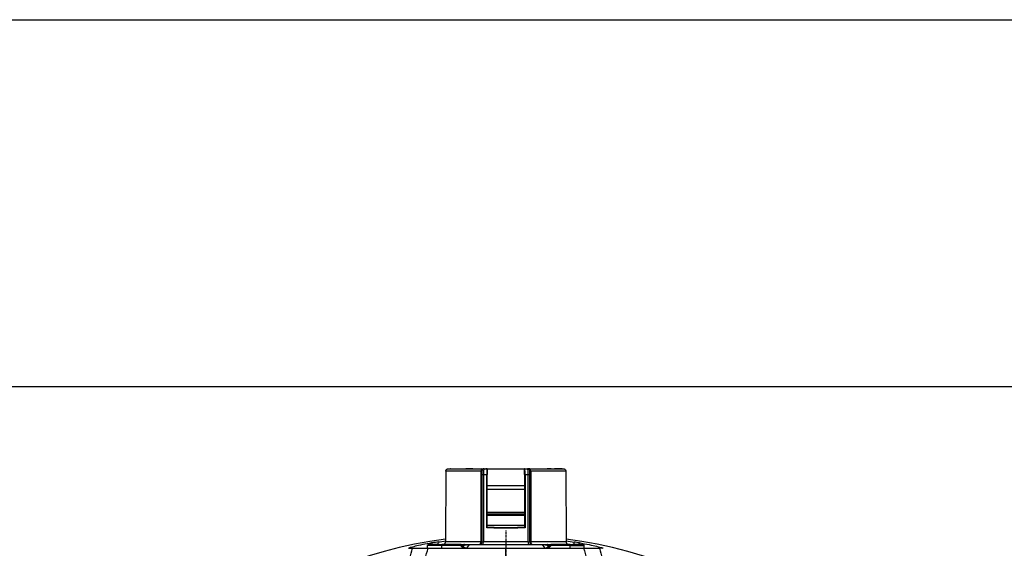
# Model space of a CAD drawing. Header units: millimetres. Extents: x 0 to 4378, y 0 to 2376.
# Tile 91 of 212: x 703 to 910, y 2265 to 2376. Entities that reach past the tile are written whole.
import ezdxf
from ezdxf.enums import TextEntityAlignment as Align

# ---------------------------------------------------------------- set-up
doc = ezdxf.new("R2010")
doc.units = ezdxf.units.MM
doc.header["$LTSCALE"] = 0.2
doc.linetypes.add('CENTER2', pattern=[1.125, 0.75, -0.125, 0.125, -0.125])
doc.layers.add('02_Center Line', color=1, linetype='CENTER2')
doc.layers.add('05_Section Line', color=3, linetype='Continuous')
doc.styles.add('Rainbow-5.0 Style', font='malgunsl.ttf')

# ---------------------------------------------------------------- blocks, each defined once
blk = doc.blocks.new('Blk$A26K1-2P24J')
for p, q in [((-12.09, 111.98), (-5.4, 111.98)), ((-11.73, 111.98), (-11.63, 111.98)), ((-8.43, 111.98), (-6.97, 111.98)), ((-5.4, 111.98), (-5.02, 111.98)), ((-4.55, 111.98), (-4, 111.98)), ((-4, 111.98), (-4.19, 111.98)), ((-4, 111.98), (4, 111.98)), ((4, 111.98), (4.55, 111.98)), ((5.02, 111.98), (5.37, 111.98)), ((5.37, 111.98), (12.09, 111.98)), ((8.68, 111.98), (9.55, 111.98)), ((-12.62, 111.49), (-12.7, 96.58)), ((-5.23, 111.49), (-12.62, 111.49)), ((-5.05, 110.78), (-4.72, 110.78)), ((-5.05, 110.78), (-5.05, 96.58)), ((-4.72, 110.78), (-4.03, 110.78)), ((-4.72, 110.78), (-4.72, 96.58)), ((-4.03, 110.78), (-3.9, 110.78)), ((-4.03, 99.58), (-4.03, 110.78)), ((-4.02, 111.58), (-4.02, 111.58)), ((-3.9, 102.6), (-3.9, 110.78)), ((3.9, 110.78), (4.03, 110.78)), ((3.9, 110.78), (3.9, 102.6)), ((4.02, 111.58), (4.02, 111.58)), ((4.03, 110.78), (4.72, 110.78)), ((4.03, 110.78), (4.03, 99.58)), ((4.72, 110.78), (5.05, 110.78)), ((4.72, 96.58), (4.72, 110.78)), ((5.05, 96.58), (5.05, 110.78)), ((12.62, 111.49), (5.23, 111.49)), ((12.62, 111.49), (12.7, 96.58)), ((-3.9, 108.45), (3.9, 108.45)), ((-3.9, 107.68), (3.9, 107.68)), ((3.9, 102.76), (-3.9, 102.76)), ((-3.9, 102.5), (3.9, 102.5)), ((-3.9, 102.14), (-3.9, 102.5)), ((3.9, 102.14), (-3.9, 102.14)), ((-3.9, 99.68), (-3.9, 102.14)), ((3.9, 102.5), (3.9, 102.14)), ((3.9, 102.14), (3.9, 99.68)), ((3.9, 100.08), (-3.9, 100.08)), ((-20.47, 95.28), (-19.67, 95.29)), ((-13.5, 95.83), (-16.5, 95.83)), ((-16.5, 95.29), (-16.5, 95.83)), ((-16.25, 96.08), (-13.5, 96.08)), ((-15.57, 96.08), (-15.49, 96.39)), ((-13.55, 96.08), (-13.5, 96.08)), ((-9.51, 96.08), (-13.5, 96.08)), ((-13.5, 95.83), (-13.5, 96.08)), ((-9.51, 95.83), (-13.5, 95.83)), ((-13.5, 95.29), (-13.5, 95.83)), ((-5.23, 96.58), (-12.7, 96.58)), ((-9.51, 96.08), (-8.81, 96.08)), ((-9.51, 95.83), (-9.51, 96.08)), ((-9.1, 95.43), (-9.51, 95.83)), ((-9.37, 95.98), (-8.66, 95.98)), ((-8.96, 95.57), (-9.37, 95.98)), ((-9.1, 95.43), (-8.96, 95.57)), ((-8.96, 95.57), (-8.66, 95.98)), ((-8.81, 96.08), (-8.8, 96.08)), ((-8.7, 95.29), (-8.67, 95.37)), ((-8.22, 95.29), (-7.66, 96.05)), ((-7.67, 96.08), (-7.66, 96.08)), ((-7.66, 96.08), (7.66, 96.08)), ((-7.66, 96.05), (7.66, 96.05)), ((-5.05, 96.58), (-4.72, 96.58)), ((4.72, 96.58), (-4.72, 96.58)), ((4.72, 96.58), (5.05, 96.58)), ((12.7, 96.58), (5.23, 96.58)), ((7.67, 96.08), (7.66, 96.08)), ((7.66, 96.08), (7.67, 96.08)), ((7.66, 96.05), (8.22, 95.29)), ((8.96, 95.57), (8.66, 95.98)), ((8.66, 95.98), (9.37, 95.98)), ((8.8, 96.08), (8.81, 96.08)), ((8.81, 96.08), (9.51, 96.08)), ((8.81, 96.08), (8.81, 96.08)), ((9.37, 95.98), (8.96, 95.57)), ((9.51, 95.83), (9.1, 95.43)), ((9.51, 96.08), (9.51, 95.83)), ((13.5, 96.08), (9.51, 96.08)), ((13.5, 95.83), (9.51, 95.83)), ((13.5, 96.08), (16.25, 96.08)), ((13.5, 96.08), (13.5, 95.83)), ((13.5, 95.83), (16.5, 95.83)), ((13.5, 95.29), (13.5, 95.83)), ((15.17, 96.08), (14.06, 96.08)), ((15.57, 96.08), (15.49, 96.39)), ((16.5, 95.29), (16.5, 95.83)), ((20.47, 95.28), (19.67, 95.29))]:
    blk.add_line(p, q)
for centre, radius, start, end in [((-4.55, 111.48), 0.5, 90.0001, 180.0001), ((-4, 111.88), 0.1, 0.0001, 90.0001), ((4, 111.88), 0.1, 90.0001, 180.0001), ((4.55, 111.48), 0.5, 0.0001, 90.0001), ((0, 0), 98, 97.4426, 219.0134), ((-16.25, 95.83), 0.25, 90.0001, 180.0001), ((-5.55, 96.58), 0.5, 270.0001, 0.0001), ((5.55, 96.58), 0.5, 180.0001, 270.0001), ((9.95, 95.83), 0.25, 90.0001, 90.1832), ((0, 0), 98, 320.9866, 82.5574), ((16.25, 95.83), 0.25, 0.0001, 90)]:
    blk.add_arc(centre, radius, start, end)
for centre, major_axis, ratio, start_param, end_param in [((-5.02, 111.48), (0, 0.5), 0.414108, 6.283183, 7.848743), ((5.02, 111.48), (0, 0.5), 0.414108, 4.717628, 6.283188), ((-4, 99.68), (-0.1, 0), 0.212554, 2.654345, 3.141593), ((4, 99.68), (-0.1, 0), 0.212554, 0, 0.487248), ((0, 0.28), (97.41, 0), 0.999387, 1.716767, 1.730476), ((-9.51, 95.83), (0, 0.25), 0.707107, 5.327873, 6.283188), ((-8.39, 96.07), (-0.72, 0.423), 0.902676, 1.278706, 1.710907), ((-8.81, 95.83), (0, 0.25), 0.707109, 5.327859, 6.283166), ((-7.66, 95.83), (0, 0.25), 0.000034, 5.759783, 6.283185), ((-5.35, 96.58), (0.3, 0), 0.005748, 5.136611, 6.283185), ((-5.35, 96.58), (0.3, -0.002), 0.003383, 5.136635, 6.283185), ((-4.88, 96.58), (0, -0.5), 0.334559, 6.283183, 7.853979), ((4.88, 96.58), (0, -0.5), 0.334559, 4.712391, 6.283188), ((5.35, 96.58), (-0.3, 0), 0.005748, 6.283185, 7.429755), ((5.35, 96.58), (-0.3, -0.002), 0.003383, 0.000004, 1.146546), ((7.66, 95.83), (0, 0.25), 0.000034, 0, 0.523402), ((8.81, 95.83), (0, 0.25), 0.707107, 6.283184, 7.238499), ((8.39, 96.07), (-0.721, -0.422), 0.902593, 1.431713, 1.863929), ((9.1, 95.43), (-0.177, 0.177), 0.000016, 0.615588, 1.570996), ((9.51, 95.83), (0, 0.25), 0.707107, 6.283182, 7.238499), ((0, 0.28), (97.41, 0), 0.999387, 1.411115, 1.42312), ((-799.49, 95.2), (839.57, 0.16), 0.000393, 6.066655, 6.06671)]:
    blk.add_ellipse(centre, major_axis=major_axis, ratio=ratio, start_param=start_param, end_param=end_param)
for points, knots in [([(-12.62, 111.49), (-12.62, 111.49), (-12.62, 111.5), (-12.62, 111.52), (-12.62, 111.53), (-12.61, 111.6), (-12.59, 111.65), (-12.55, 111.74), (-12.52, 111.79), (-12.45, 111.86), (-12.4, 111.9), (-12.31, 111.95), (-12.26, 111.97), (-12.19, 111.98), (-12.18, 111.98), (-12.16, 111.98), (-12.15, 111.98), (-12.13, 111.98), (-12.13, 111.98), (-12.13, 111.98), (-12.13, 111.98), (-12.12, 111.98), (-12.12, 111.98), (-12.12, 111.98), (-12.12, 111.98), (-12.12, 111.98), (-12.12, 111.98), (-12.12, 111.98), (-12.12, 111.98), (-12.12, 111.98), (-12.12, 111.98), (-12.12, 111.98), (-12.12, 111.98), (-12.12, 111.98), (-12.12, 111.98), (-12.12, 111.98), (-12.12, 111.98), (-12.11, 111.98), (-12.11, 111.98), (-12.09, 111.98), (-12.09, 111.98), (-12.09, 111.98)], [0, 0, 0, 0, 0.0016333, 0.0016333, 0.0065384, 0.0065384, 0.0214011, 0.0214011, 0.0373697, 0.0373697, 0.0533002, 0.0533002, 0.0692321, 0.0692321, 0.0731671, 0.0731671, 0.0761175, 0.0761175, 0.077225, 0.077225, 0.0774259, 0.0774259, 0.077638, 0.077638, 0.0778588, 0.0778588, 0.0780383, 0.0780383, 0.0783296, 0.0783296, 0.0789607, 0.0789607, 0.0808513, 0.0808513, 0.0865208, 0.0865208, 0.1035293, 0.1035293, 0.154565, 0.154565, 0.1629425, 0.1629425, 0.1629425, 0.1629425]), ([(-8.68, 111.98), (-8.57, 111.98), (-8.46, 111.98), (-8.35, 111.98), (-7.78, 111.98), (-7.15, 111.98), (-6.45, 111.98), (-5.98, 111.98), (-5.51, 111.98), (-5.02, 111.98)], [0.7378545, 0.7378545, 0.7378545, 0.7378545, 0.75, 0.75, 0.75, 0.8125, 0.8125, 0.8125, 0.8553506, 0.8553506, 0.8553506, 0.8553506]), ([(-6.97, 111.98), (-7.46, 111.98), (-7.92, 111.98), (-8.35, 111.98), (-8.37, 111.98), (-8.4, 111.98), (-8.43, 111.98)], [0.20318537, 0.20318537, 0.20318537, 0.20318537, 0.25, 0.25, 0.25, 0.25286996, 0.25286996, 0.25286996, 0.25286996]), ([(-5.02, 111.98), (-4.88, 111.98), (-4.76, 111.98), (-4.68, 111.98), (-4.59, 111.98), (-4.55, 111.98), (-4.55, 111.98)], [0, 0, 0, 0, 0.5, 0.5, 0.5, 1, 1, 1, 1]), ([(-4.55, 111.98), (-4.57, 111.98), (-4.59, 111.95), (-4.61, 111.9), (-4.63, 111.84), (-4.65, 111.75), (-4.67, 111.65), (-4.68, 111.54), (-4.7, 111.4), (-4.7, 111.26), (-4.71, 111.11), (-4.72, 110.94), (-4.72, 110.78)], [0, 0, 0, 0, 0.25, 0.25, 0.25, 0.5, 0.5, 0.5, 0.75, 0.75, 0.75, 1, 1, 1, 1]), ([(-4, 111.98), (-4, 111.98), (-4, 111.98), (-4.01, 111.95), (-4.01, 111.9), (-4.01, 111.83), (-4.02, 111.76), (-4.02, 111.7), (-4.02, 111.64), (-4.02, 111.59), (-4.02, 111.53), (-4.02, 111.46), (-4.03, 111.41), (-4.03, 111.36), (-4.03, 111.33), (-4.03, 111.3), (-4.03, 111.27), (-4.03, 111.25), (-4.03, 111.23), (-4.03, 111.19), (-4.03, 111.12), (-4.03, 111.02), (-4.03, 110.92), (-4.03, 110.84), (-4.03, 110.8), (-4.03, 110.78)], [0, 0, 0, 0, 0.0159548, 0.0318954, 0.0478849, 0.0638298, 0.079776, 0.0878159, 0.0958472, 0.1038157, 0.1117609, 0.1197171, 0.1277206, 0.1317352, 0.1357482, 0.1397527, 0.1417495, 0.1437416, 0.1458073, 0.1486905, 0.1569147, 0.1684366, 0.1791739, 0.1871284, 0.1922707, 0.1922707, 0.1922707, 0.1922707]), ([(-3.9, 111.88), (-3.9, 111.88), (-3.9, 111.86), (-3.9, 111.78), (-3.9, 111.74), (-3.9, 111.67), (-3.9, 111.62), (-3.9, 111.52), (-3.9, 111.47), (-3.9, 111.35), (-3.9, 111.28), (-3.9, 111.08), (-3.9, 110.93), (-3.9, 110.78)], [0, 0, 0, 0, 0.25, 0.25, 0.375, 0.375, 0.5, 0.5, 0.625, 0.625, 0.75, 0.75, 1, 1, 1, 1]), ([(3.9, 110.78), (3.9, 110.82), (3.9, 110.91), (3.9, 111.02), (3.9, 111.13), (3.9, 111.21), (3.9, 111.28), (3.9, 111.37), (3.9, 111.47), (3.9, 111.56), (3.9, 111.65), (3.9, 111.71), (3.9, 111.76), (3.9, 111.8), (3.9, 111.83), (3.9, 111.86), (3.9, 111.88), (3.9, 111.88), (3.9, 111.88), (3.9, 111.88)], [0, 0, 0, 0, 0.0117575, 0.0263422, 0.0346852, 0.0437104, 0.0525306, 0.0607294, 0.0752531, 0.0872895, 0.1002055, 0.1149047, 0.1229186, 0.1313609, 0.14165, 0.1508264, 0.1657061, 0.1713856, 0.1758838, 0.1758838, 0.1758838, 0.1758838]), ([(4.03, 110.78), (4.03, 110.94), (4.03, 111.1), (4.03, 111.25), (4.03, 111.4), (4.02, 111.53), (4.02, 111.64), (4.02, 111.75), (4.01, 111.84), (4.01, 111.9), (4.01, 111.95), (4, 111.98), (4, 111.98)], [-1, -1, -1, -1, -0.75, -0.75, -0.75, -0.5, -0.5, -0.5, -0.25, -0.25, -0.25, 0, 0, 0, 0]), ([(4.72, 110.78), (4.72, 110.82), (4.72, 110.9), (4.71, 111.02), (4.71, 111.15), (4.71, 111.22), (4.71, 111.25), (4.7, 111.27), (4.7, 111.34), (4.7, 111.38), (4.69, 111.48), (4.68, 111.57), (4.67, 111.65), (4.65, 111.77), (4.63, 111.85), (4.61, 111.9), (4.58, 112.01), (4.55, 111.98), (4.55, 111.98)], [-1, -1, -1, -1, -0.875, -0.875, -0.875, -0.7531665, -0.7531665, -0.7531665, -0.6774673, -0.6774673, -0.6774673, -0.5, -0.5, -0.5, -0.3512367, -0.3512367, -0.3512367, -0.0000001, -0.0000001, -0.0000001, -0.0000001]), ([(5.02, 111.98), (4.88, 111.98), (4.76, 111.98), (4.68, 111.98), (4.68, 111.98), (4.68, 111.98), (4.68, 111.98), (4.68, 111.98), (4.63, 111.98), (4.58, 111.98), (4.57, 111.98), (4.55, 111.98), (4.55, 111.98)], [0, 0, 0, 0, 0.499965, 0.499965, 0.499965, 0.500055, 0.500055, 0.500055, 0.75, 0.75, 0.75, 1, 1, 1, 1]), ([(5.02, 111.98), (5.52, 111.98), (6.01, 111.98), (6.47, 111.98), (6.63, 111.98), (6.79, 111.98), (6.95, 111.98)], [0.14418168, 0.14418168, 0.14418168, 0.14418168, 0.1875, 0.1875, 0.1875, 0.20252889, 0.20252889, 0.20252889, 0.20252889]), ([(7.87, 111.98), (8.03, 111.98), (8.19, 111.98), (8.35, 111.98), (8.92, 111.98), (9.43, 111.98), (9.88, 111.98), (10.33, 111.98), (10.69, 111.98), (10.98, 111.98), (11.12, 111.98), (11.24, 111.98), (11.35, 111.98), (11.46, 111.98), (11.54, 111.98), (11.61, 111.98), (11.61, 111.98), (11.62, 111.98), (11.62, 111.98)], [0.2328994, 0.2328994, 0.2328994, 0.2328994, 0.25, 0.25, 0.25, 0.3125, 0.3125, 0.3125, 0.375, 0.375, 0.375, 0.40625, 0.40625, 0.40625, 0.4375, 0.4375, 0.4375, 0.4390434, 0.4390434, 0.4390434, 0.4390434]), ([(11.74, 111.98), (11.78, 111.98), (11.81, 111.98), (11.81, 111.98), (11.81, 111.98), (11.74, 111.98), (11.61, 111.98), (11.48, 111.98), (11.26, 111.98), (10.98, 111.98), (10.77, 111.98), (10.53, 111.98), (10.26, 111.98)], [0.4636763, 0.4636763, 0.4636763, 0.4636763, 0.5, 0.5, 0.5, 0.5625, 0.5625, 0.5625, 0.625, 0.625, 0.625, 0.6684558, 0.6684558, 0.6684558, 0.6684558]), ([(12.09, 111.98), (12.1, 111.98), (12.11, 111.98), (12.12, 111.98), (12.12, 111.98), (12.12, 111.98), (12.12, 111.98), (12.12, 111.98), (12.12, 111.98), (12.12, 111.98), (12.12, 111.98), (12.12, 111.98), (12.12, 111.98), (12.12, 111.98), (12.12, 111.98), (12.12, 111.98), (12.12, 111.98), (12.12, 111.98), (12.13, 111.98), (12.13, 111.98), (12.13, 111.98), (12.17, 111.98), (12.2, 111.98), (12.3, 111.95), (12.36, 111.93), (12.47, 111.85), (12.51, 111.8), (12.58, 111.68), (12.61, 111.62), (12.62, 111.53), (12.62, 111.51), (12.62, 111.49)], [0, 0, 0, 0, 0.0429575, 0.0429575, 0.0635743, 0.0635743, 0.0790365, 0.0790365, 0.0804861, 0.0804861, 0.0817001, 0.0817001, 0.0820046, 0.0820046, 0.082157, 0.082157, 0.0823101, 0.0823101, 0.0826207, 0.0826207, 0.0838511, 0.0838511, 0.0936039, 0.0936039, 0.1133987, 0.1133987, 0.1331934, 0.1331934, 0.1529882, 0.1529882, 0.1597747, 0.1597747, 0.1597747, 0.1597747]), ([(-5.23, 111.49), (-5.17, 111.49), (-5.13, 111.49), (-5.1, 111.48), (-5.07, 111.48), (-5.05, 111.48), (-5.05, 111.48)], [-1, -1, -1, -1, -0.5, -0.5, -0.5, 0, 0, 0, 0]), ([(-5.05, 111.48), (-5.05, 111.48), (-5.05, 111.48), (-5.05, 111.47), (-5.05, 111.45), (-5.05, 111.43), (-5.05, 111.41), (-5.05, 111.37), (-5.05, 111.33), (-5.05, 111.28), (-5.05, 111.22), (-5.05, 111.16), (-5.05, 111.1), (-5.05, 111.05), (-5.05, 111), (-5.05, 110.94), (-5.05, 110.86), (-5.05, 110.81), (-5.05, 110.78)], [0, 0, 0, 0, 0.0071408, 0.0166845, 0.0223409, 0.028564, 0.0342725, 0.0395922, 0.0490431, 0.0569127, 0.0649465, 0.0742618, 0.0794009, 0.0848584, 0.0907399, 0.0961446, 0.1054808, 0.1128321, 0.1128321, 0.1128321, 0.1128321]), ([(5.05, 111.48), (5.05, 111.48), (5.07, 111.48), (5.1, 111.48), (5.13, 111.49), (5.17, 111.49), (5.23, 111.49)], [-1, -1, -1, -1, -0.5, -0.5, -0.5, 0, 0, 0, 0]), ([(5.05, 110.78), (5.05, 110.81), (5.05, 110.86), (5.05, 110.94), (5.05, 111), (5.05, 111.05), (5.05, 111.1), (5.05, 111.16), (5.05, 111.22), (5.05, 111.28), (5.05, 111.33), (5.05, 111.37), (5.05, 111.41), (5.05, 111.43), (5.05, 111.45), (5.05, 111.47), (5.05, 111.48), (5.05, 111.48), (5.05, 111.48)], [0, 0, 0, 0, 0.0074476, 0.0168053, 0.0221929, 0.0280387, 0.033538, 0.0387033, 0.0480235, 0.0559998, 0.0639175, 0.0733644, 0.0786622, 0.0843356, 0.0905816, 0.0962476, 0.1057698, 0.1128351, 0.1128351, 0.1128351, 0.1128351]), ([(-4.03, 99.58), (-4.03, 99.58), (-4.02, 99.58), (-4.01, 99.6), (-4, 99.61), (-3.98, 99.63), (-3.97, 99.63), (-3.95, 99.65), (-3.94, 99.66), (-3.92, 99.67), (-3.92, 99.67), (-3.91, 99.67)], [-0.00081594, -0.00081594, -0.00081594, -0.00081594, 0, 0, 0.00434523, 0.00434523, 0.00866843, 0.00866843, 0.01260538, 0.01260538, 0.01598949, 0.01598949, 0.01598949, 0.01598949]), ([(4.03, 99.58), (2.72, 99.5), (1.36, 99.46), (0, 99.46), (-1.36, 99.46), (-2.72, 99.5), (-4.03, 99.58)], [0.0000001, 0.0000001, 0.0000001, 0.0000001, 0.5, 0.5, 0.5, 0.9999999, 0.9999999, 0.9999999, 0.9999999]), ([(3.91, 99.67), (2.64, 99.59), (1.32, 99.55), (0, 99.55), (-1.32, 99.55), (-2.64, 99.59), (-3.91, 99.67)], [-1, -1, -1, -1, -0.5, -0.5, -0.5, 0, 0, 0, 0]), ([(4.03, 99.58), (4.03, 99.58), (4.02, 99.58), (4.01, 99.6), (4, 99.6), (3.98, 99.62), (3.97, 99.63), (3.95, 99.65), (3.94, 99.65), (3.93, 99.66), (3.92, 99.67), (3.92, 99.67), (3.91, 99.67), (3.91, 99.67)], [-0.01668635, -0.01668635, -0.01668635, -0.01668635, -0.01587552, -0.01587552, -0.01199498, -0.01199498, -0.00809868, -0.00809868, -0.00371514, -0.00371514, -0.00177282, -0.00177282, -0.00000048, -0.00000048, -0.00000048, -0.00000048]), ([(-22.44, 84.48), (-22.39, 84.68), (-22.33, 84.88), (-22.28, 85.08), (-21.79, 87.01), (-21.28, 89), (-20.76, 91.04), (-20.4, 92.43), (-20.04, 93.84), (-19.67, 95.29)], [0, 0, 0, 0, 0.0586885, 0.0586885, 0.0586885, 0.6192986, 0.6192986, 0.6192986, 1, 1, 1, 1]), ([(-15.49, 96.39), (-15.54, 96.38), (-15.58, 96.38), (-16.24, 96.27), (-16.89, 96.15), (-18.09, 95.91), (-18.65, 95.78), (-19.5, 95.57), (-19.88, 95.47), (-20.25, 95.35), (-20.34, 95.31), (-20.43, 95.28)], [-0.7391569, -0.7391569, -0.7391569, -0.7391569, -0.7249093, -0.7249093, -0.5389217, -0.5389217, -0.3529341, -0.3529341, -0.1764671, -0.1764671, -0.091179, -0.091179, -0.091179, -0.091179]), ([(-20.23, 81.54), (-19.19, 85.35), (-18.13, 89.17), (-17.02, 92.99), (-16.79, 93.76), (-16.57, 94.52), (-16.34, 95.29)], [0, 0, 0, 0, 0.832928, 0.832928, 0.832928, 1, 1, 1, 1]), ([(-19.67, 95.29), (-19.66, 95.29), (-19.58, 95.29), (-19.28, 95.29), (-19.06, 95.29), (-18.48, 95.29), (-18.11, 95.29), (-17.28, 95.29), (-16.83, 95.29), (-16.34, 95.29)], [-0.636574, -0.636574, -0.636574, -0.636574, -0.4794173, -0.4794173, -0.319228, -0.319228, -0.1562272, -0.1562272, -0.000001, -0.000001, -0.000001, -0.000001]), ([(-16.34, 95.29), (-15.49, 95.29), (-14.61, 95.29), (-13.73, 95.29), (-13.26, 95.29), (-12.78, 95.29), (-12.31, 95.29), (-11.87, 95.29), (-11.43, 95.29), (-10.99, 95.29), (-10.08, 95.29), (-9.16, 95.29), (-8.25, 95.29), (-8.24, 95.29), (-8.22, 95.29), (-8.21, 95.29), (-7.31, 95.29), (-6.4, 95.29), (-5.5, 95.29), (-4.58, 95.29), (-3.67, 95.29), (-2.75, 95.29), (-1.83, 95.29), (-0.92, 95.29), (0, 95.29)], [0, 0, 0, 0, 0.162722, 0.162722, 0.162722, 0.25, 0.25, 0.25, 0.330133, 0.330133, 0.330133, 0.4976, 0.4976, 0.4976, 0.5, 0.5, 0.5, 0.665096, 0.665096, 0.665096, 0.832572, 0.832572, 0.832572, 1, 1, 1, 1]), ([(-14.06, 96.08), (-14.09, 96.08), (-14.12, 96.08), (-14.14, 96.08), (-14.51, 96.08), (-14.84, 96.08), (-15.12, 96.08), (-15.41, 96.08), (-15.63, 96.08), (-15.79, 96.08), (-15.95, 96.08), (-16.04, 96.08), (-16.05, 96.08), (-16.05, 96.08), (-16.05, 96.08), (-16.05, 96.08)], [0.1150611, 0.1150611, 0.1150611, 0.1150611, 0.125, 0.125, 0.125, 0.25, 0.25, 0.25, 0.375, 0.375, 0.375, 0.5, 0.5, 0.5, 0.5104847, 0.5104847, 0.5104847, 0.5104847]), ([(-15.04, 96.08), (-15.05, 96.08), (-15.05, 96.08), (-15.05, 96.08), (-15.09, 96.08), (-15.15, 96.08), (-15.24, 96.08), (-15.36, 96.08), (-15.45, 96.08), (-15.47, 96.08)], [-0.5149947, -0.5149947, -0.5149947, -0.5149947, -0.5, -0.5, -0.5, -0.25, -0.25, -0.25, -0.0325259, -0.0325259, -0.0325259, -0.0325259]), ([(-15.04, 96.08), (-15.03, 96.08), (-15.02, 96.08), (-15.02, 96.08), (-14.93, 96.08), (-14.9, 96.08), (-14.9, 96.08)], [-0.4730751, -0.4730751, -0.4730751, -0.4730751, -0.4388659, -0.4388659, -0.4388659, -0.0290635, -0.0290635, -0.0290635, -0.0290635]), ([(-13.19, 96.08), (-13.19, 96.08), (-13.19, 96.08), (-13.18, 96.08), (-13.17, 96.08), (-13.13, 96.09), (-13.09, 96.09), (-13.02, 96.11), (-12.99, 96.13), (-12.93, 96.16), (-12.9, 96.18), (-12.85, 96.23), (-12.82, 96.25), (-12.78, 96.31), (-12.76, 96.34), (-12.73, 96.4), (-12.72, 96.44), (-12.7, 96.51), (-12.7, 96.54), (-12.7, 96.58)], [0.14824777, 0.14824777, 0.14824777, 0.14824777, 0.14846704, 0.14846704, 0.15114516, 0.15114516, 0.16176221, 0.16176221, 0.17237878, 0.17237878, 0.18299535, 0.18299535, 0.19361192, 0.19361192, 0.20422849, 0.20422849, 0.2147499, 0.2147499, 0.22577729, 0.22577729, 0.22577729, 0.22577729]), ([(-8.8, 96.08), (-8.68, 96.08), (-8.55, 96.08), (-8.25, 96.08), (-8.08, 96.08), (-7.9, 96.08)], [0, 0, 0, 0, 0.0526429, 0.0526429, 0.1083271, 0.1083271, 0.1083271, 0.1083271]), ([(-8.45, 95.29), (-8.46, 95.29), (-8.46, 95.29), (-8.46, 95.29), (-8.53, 95.32), (-8.6, 95.34), (-8.67, 95.37)], [0.4235845, 0.4235845, 0.4235845, 0.4235845, 0.5, 0.5, 0.5, 1, 1, 1, 1]), ([(-8.66, 95.98), (-8.61, 95.98), (-8.53, 95.99), (-8.44, 96), (-8.42, 96), (-8.4, 96), (-8.38, 96.01), (-8.31, 96.01), (-8.25, 96.02), (-8.2, 96.02), (-8.12, 96.03), (-8.02, 96.04), (-7.93, 96.04), (-7.84, 96.04), (-7.75, 96.05), (-7.66, 96.05)], [0, 0, 0, 0, 0.25, 0.25, 0.25, 0.3066168, 0.3066168, 0.3066168, 0.5, 0.5, 0.5, 0.762799, 0.762799, 0.762799, 1, 1, 1, 1]), ([(-5.55, 96.08), (-5.54, 96.08), (-5.52, 96.08), (-5.51, 96.09), (-5.5, 96.09), (-5.49, 96.09), (-5.49, 96.09), (-5.48, 96.09), (-5.47, 96.1), (-5.45, 96.11), (-5.43, 96.12), (-5.41, 96.13), (-5.39, 96.15), (-5.37, 96.17), (-5.35, 96.18), (-5.34, 96.2), (-5.33, 96.22), (-5.32, 96.23), (-5.32, 96.23), (-5.31, 96.25), (-5.29, 96.28), (-5.27, 96.32), (-5.25, 96.39), (-5.23, 96.48), (-5.23, 96.54), (-5.23, 96.58)], [0, 0, 0, 0, 0.00512698, 0.00683153, 0.00853512, 0.00938688, 0.01023875, 0.01078315, 0.0117911, 0.01520277, 0.02049146, 0.02369061, 0.0269047, 0.03013719, 0.03339232, 0.03667523, 0.03832914, 0.03999146, 0.04092203, 0.04226031, 0.04617744, 0.0517875, 0.05915213, 0.06838531, 0.07946887, 0.07946887, 0.07946887, 0.07946887]), ([(0, 95.29), (0.92, 95.29), (1.83, 95.29), (2.75, 95.29), (3.67, 95.29), (4.58, 95.29), (5.5, 95.29), (6.4, 95.29), (7.3, 95.29), (8.2, 95.29), (8.22, 95.29), (8.23, 95.29), (8.25, 95.29), (9.16, 95.29), (10.08, 95.29), (10.99, 95.29), (11.43, 95.29), (11.86, 95.29), (12.29, 95.29), (12.78, 95.29), (13.25, 95.29), (13.73, 95.29), (14.61, 95.29), (15.49, 95.29), (16.34, 95.29)], [0, 0, 0, 0, 0.167585, 0.167585, 0.167585, 0.335224, 0.335224, 0.335224, 0.5, 0.5, 0.5, 0.502873, 0.502873, 0.502873, 0.670529, 0.670529, 0.670529, 0.75, 0.75, 0.75, 0.838181, 0.838181, 0.838181, 1, 1, 1, 1]), ([(0, 84.18), (0, 84.56), (0, 85.6), (0, 87.31), (0, 89.3), (0, 91.3), (0, 93.29), (0, 94.62), (0, 95.29)], [0, 0, 0, 0, 0.101568, 0.28125, 0.460931, 0.640613, 0.820295, 1, 1, 1, 1]), ([(5.23, 96.58), (5.23, 96.55), (5.23, 96.48), (5.24, 96.41), (5.26, 96.34), (5.29, 96.29), (5.32, 96.24), (5.34, 96.21), (5.36, 96.18), (5.38, 96.15), (5.41, 96.13), (5.43, 96.12), (5.45, 96.11), (5.47, 96.1), (5.51, 96.09), (5.54, 96.08), (5.55, 96.08)], [0, 0, 0, 0, 0.01020783, 0.01894268, 0.02273913, 0.03195605, 0.03947484, 0.04279924, 0.04608711, 0.05257088, 0.0557799, 0.05897145, 0.06242711, 0.06586948, 0.07270408, 0.07945663, 0.07945663, 0.07945663, 0.07945663]), ([(7.66, 96.05), (7.75, 96.05), (7.84, 96.04), (7.93, 96.04), (7.93, 96.04), (7.94, 96.04), (7.94, 96.04), (7.99, 96.04), (8.06, 96.03), (8.15, 96.03), (8.17, 96.03), (8.19, 96.02), (8.2, 96.02), (8.27, 96.02), (8.33, 96.01), (8.4, 96), (8.43, 96), (8.47, 96), (8.5, 95.99)], [0, 0, 0, 0, 0.2390008, 0.2390008, 0.2390008, 0.25, 0.25, 0.25, 0.4644749, 0.4644749, 0.4644749, 0.5, 0.5, 0.5, 0.7, 0.7, 0.7, 0.8255701, 0.8255701, 0.8255701, 0.8255701]), ([(7.9, 96.08), (8.01, 96.08), (8.13, 96.08), (8.37, 96.08), (8.5, 96.08), (8.68, 96.08), (8.74, 96.08), (8.8, 96.08)], [0, 0, 0, 0, 0.0366423, 0.0366423, 0.0825375, 0.0825375, 0.108841, 0.108841, 0.108841, 0.108841]), ([(8.67, 95.37), (8.64, 95.36), (8.61, 95.34), (8.58, 95.33), (8.57, 95.33), (8.53, 95.32), (8.46, 95.29), (8.46, 95.29), (8.45, 95.29), (8.45, 95.29)], [0.0000005, 0.0000005, 0.0000005, 0.0000005, 0.25, 0.25, 0.25, 0.5, 0.5, 0.5, 0.5194517, 0.5194517, 0.5194517, 0.5194517]), ([(9.95, 96.08), (9.95, 96.08), (9.95, 96.08), (10.01, 96.08), (10.19, 96.08), (10.48, 96.08), (10.87, 96.08), (11.33, 96.08), (11.85, 96.08), (12.41, 96.08), (12.8, 96.08), (13, 96.08)], [0.4893435, 0.4893435, 0.4893435, 0.4893435, 0.5, 0.5625, 0.625, 0.6875, 0.75, 0.8125, 0.875, 0.9375, 1, 1, 1, 1]), ([(12.7, 96.58), (12.7, 96.58), (12.7, 96.57), (12.7, 96.55), (12.7, 96.53), (12.71, 96.47), (12.72, 96.42), (12.77, 96.32), (12.8, 96.28), (12.87, 96.2), (12.91, 96.17), (13.01, 96.12), (13.06, 96.1), (13.12, 96.09), (13.14, 96.09), (13.16, 96.08), (13.17, 96.08), (13.18, 96.08), (13.19, 96.08), (13.19, 96.08), (13.19, 96.08), (13.19, 96.08)], [0, 0, 0, 0, 0.00163329, 0.00163329, 0.00653843, 0.00653843, 0.0214012, 0.0214012, 0.03736978, 0.03736978, 0.05330029, 0.05330029, 0.06923215, 0.06923215, 0.07316711, 0.07316711, 0.07611748, 0.07611748, 0.07722535, 0.07722535, 0.07741077, 0.07741077, 0.07741077, 0.07741077]), ([(14.9, 96.08), (14.9, 96.08), (14.93, 96.08), (15.01, 96.08), (15.02, 96.08), (15.03, 96.08), (15.04, 96.08)], [-0.9715676, -0.9715676, -0.9715676, -0.9715676, -0.5625416, -0.5625416, -0.5625416, -0.5152603, -0.5152603, -0.5152603, -0.5152603]), ([(15.47, 96.08), (15.3, 96.08), (15.16, 96.08), (15.06, 96.08), (15.05, 96.08), (15.04, 96.08), (15.04, 96.08)], [-0.9937924, -0.9937924, -0.9937924, -0.9937924, -0.5, -0.5, -0.5, -0.4732954, -0.4732954, -0.4732954, -0.4732954]), ([(15.04, 96.08), (15.12, 96.08), (15.23, 96.08), (15.4, 96.08), (15.43, 96.08), (15.47, 96.08)], [0, 0, 0, 0, 0.05990819, 0.05990819, 0.07697791, 0.07697791, 0.07697791, 0.07697791]), ([(15.04, 96.08), (15.13, 96.08), (15.24, 96.08), (15.4, 96.08), (15.43, 96.08), (15.46, 96.08)], [0, 0, 0, 0, 0.0601432, 0.0601432, 0.07272669, 0.07272669, 0.07272669, 0.07272669]), ([(15.49, 96.39), (15.54, 96.38), (15.58, 96.38), (16.24, 96.27), (16.89, 96.15), (18.09, 95.91), (18.65, 95.78), (19.5, 95.57), (19.88, 95.47), (20.25, 95.35), (20.34, 95.31), (20.41, 95.28)], [0.6897537, 0.6897537, 0.6897537, 0.6897537, 0.7040014, 0.7040014, 0.8899889, 0.8899889, 1.0759765, 1.0759765, 1.2524435, 1.2524435, 1.3377316, 1.3377316, 1.3377316, 1.3377316]), ([(16.34, 95.29), (16.83, 95.29), (17.28, 95.29), (18.11, 95.29), (18.47, 95.29), (19.06, 95.29), (19.28, 95.29), (19.58, 95.29), (19.66, 95.29), (19.67, 95.29)], [-0.6378238, -0.6378238, -0.6378238, -0.6378238, -0.4817031, -0.4817031, -0.3188172, -0.3188172, -0.1578884, -0.1578884, -0.000001, -0.000001, -0.000001, -0.000001]), ([(16.34, 95.29), (16.57, 94.52), (16.79, 93.76), (17.02, 92.99), (18.13, 89.17), (19.19, 85.35), (20.23, 81.54)], [0, 0, 0, 0, 0.1670722, 0.1670722, 0.1670722, 0.9999999, 0.9999999, 0.9999999, 0.9999999]), ([(19.67, 95.29), (20.04, 93.84), (20.4, 92.43), (20.76, 91.04), (21.28, 89), (21.79, 87.01), (22.28, 85.08), (22.33, 84.88), (22.39, 84.68), (22.44, 84.48)], [0, 0, 0, 0, 0.3806895, 0.3806895, 0.3806895, 0.9413102, 0.9413102, 0.9413102, 1, 1, 1, 1])]:
    blk.add_open_spline(points, degree=3, knots=knots)
for points in [[(-11.63, 111.98), (-11.67, 111.98), (-11.7, 111.98), (-11.73, 111.98)], [(9.55, 111.98), (9.28, 111.98), (8.99, 111.98), (8.68, 111.98)], [(-5.23, 96.58), (-5.23, 101.55), (-5.23, 106.52), (-5.23, 111.49)], [(5.23, 111.49), (5.23, 106.52), (5.23, 101.55), (5.23, 96.58)], [(-3.9, 102.6), (-3.9, 102.57), (-3.9, 102.54), (-3.9, 102.5)], [(3.9, 102.5), (3.9, 102.54), (3.9, 102.57), (3.9, 102.6)], [(-15.47, 96.08), (-15.3, 96.08), (-15.15, 96.08), (-15.04, 96.08)], [(-15.46, 96.08), (-15.28, 96.08), (-15.14, 96.08), (-15.04, 96.08)], [(-15.17, 96.08), (-15.01, 96.08), (-14.83, 96.08), (-14.64, 96.08)], [(-14.25, 96.08), (-14.22, 96.27), (-14.19, 96.44), (-14.17, 96.59)], [(-14.17, 96.59), (-13.68, 96.67), (-13.21, 96.73), (-12.7, 96.8)], [(-8.94, 95.29), (-9.01, 95.34), (-9.06, 95.38), (-9.1, 95.43)], [(-7.9, 96.08), (-7.8, 96.08), (-7.72, 96.08), (-7.67, 96.08)], [(7.67, 96.08), (7.72, 96.08), (7.8, 96.08), (7.9, 96.08)], [(8.5, 95.99), (8.55, 95.99), (8.61, 95.98), (8.66, 95.98)], [(9.1, 95.43), (9.06, 95.38), (9.01, 95.34), (8.94, 95.29)], [(12.7, 96.8), (13.27, 96.72), (13.81, 96.65), (14.33, 96.57)], [(14.33, 96.57), (14.32, 96.42), (14.31, 96.26), (14.3, 96.08)]]:
    blk.add_open_spline(points, degree=3)
at = {"layer": '02_Center Line'}
blk.add_line((0, 99), (0, -99), dxfattribs=at)
blk = doc.blocks.new('A$C869fea471123')
blk.add_lwpolyline([(0, 594), (841, 594), (841, 0), (0, 0)], close=True)
at = {"layer": '05_Section Line', "linetype": 'Continuous'}
blk.add_lwpolyline([(820.976, 20.024), (820.976, 574.683), (20.024, 574.683), (20.024, 20.024)], close=True, dxfattribs=at)
at = {"linetype": 'Continuous', "style": 'Rainbow-5.0 Style'}
for tag, p in [('PART_NAME', (743.885, 109.38)), ('DRAWING_NO', (729.868, 91.859)), ('REV', (803.455, 91.859)), ('제도', (768.414, 74.199)), ('DATE_1', (803.455, 74.199)), ('SCALE', (680.81, 69.082)), ('MATERIAL', (722.86, 69.082)), ('검도', (768.414, 60.182)), ('DATE_2', (803.455, 60.182)), ('승인', (768.414, 46.165)), ('DATE_3', (803.455, 46.165)), ('REFERENCE', (722.86, 41.049)), ('PAGE', (768.414, 32.288))]:
    blk.add_attdef(tag, text='', height=5.006, dxfattribs=at).set_placement(p, align=Align.MIDDLE_CENTER)

msp = doc.modelspace()

# ---------------------------------------------------------------- block references
at = {"xscale": 4, "yscale": 4, "zscale": 4}
msp.add_blockref('A$C869fea471123', (0, 0), dxfattribs=at)
msp.add_blockref('Blk$A26K1-2P24J', (805.582, 2169.529))

doc.saveas('drawing.dxf')
